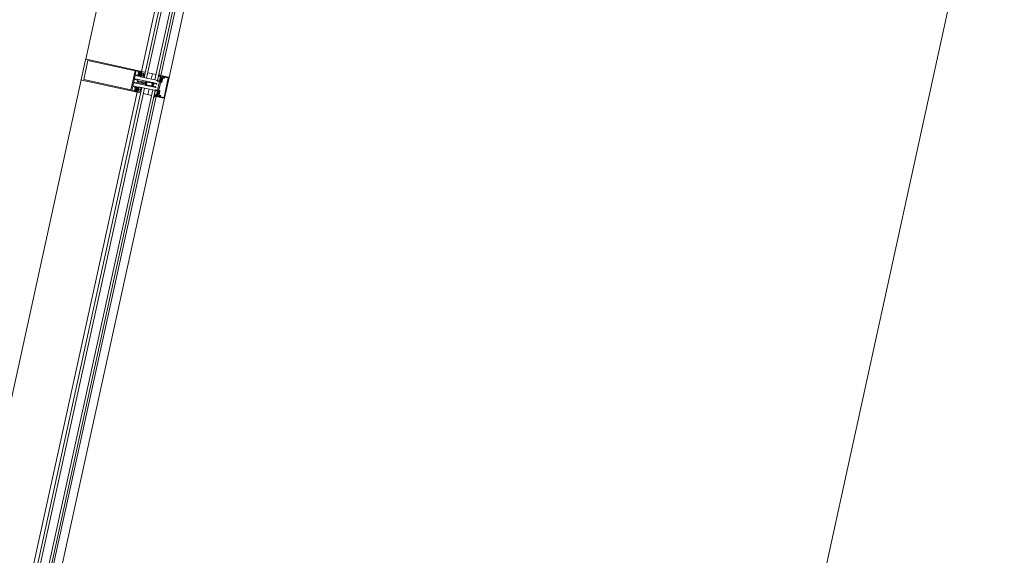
# Model space of a CAD drawing. Header units: metres. Extents: x 233012 to 233264, y 553571 to 554014.
# Tile 164 of 256: x 233198.49 to 233200.8, y 553809.9 to 553811.15. Entities that reach past the tile are written whole.
import ezdxf

# ---------------------------------------------------------------- set-up
doc = ezdxf.new("R2010")
doc.units = ezdxf.units.M
for name, color, linetype, lineweight in [('A-NL$1A_detailuitwerking', 252, 'Continuous', 5), ('A-NL$1B_3D-modellen_algemeen', 252, 'Continuous', 5), ('A-NL23_vloeraanzicht', 252, 'Continuous', 5), ('A-NL30_stijlen_dorpels-pui', 252, 'Continuous', 5), ('A-NL38_vlakvullingen-pui', 252, 'Continuous', 5)]:
    doc.layers.add(name, color=color, linetype=linetype, lineweight=lineweight)

# ---------------------------------------------------------------- blocks, each defined once
blk = doc.blocks.new('NLRS_21_CWP_dubbele beglazing_gen_mie - dubbele beglazing_gen-2812561-01_Situatie')
at = {"layer": 'A-NL38_vlakvullingen-pui'}
for p, q in [((0.588, 0.032), (-0.588, 0.032)), ((-0.588, 0.032), (-0.588, 0.026)), ((-0.588, 0.026), (0.588, 0.026)), ((0.588, 0.026), (0.588, 0.032)), ((0.588, 0.006), (-0.588, 0.006)), ((-0.588, 0.006), (-0.588, 0)), ((-0.588, 0), (0.588, 0)), ((0.588, 0), (0.588, 0.006))]:
    blk.add_line(p, q, dxfattribs=at)
blk = doc.blocks.new('Rectangular Mullion - NLRS_31_CWM_vliesgevelprofiel bxh 50x200_gen_mie-2811811-01_Situatie')
at = {"layer": 'A-NL30_stijlen_dorpels-pui'}
for p, q in [((233199.8898, 553827.935), (233199.6439, 553826.8115)), ((233200.0207, 553827.9063), (233199.7748, 553826.7829)), ((233200.0209, 553827.9063), (233200.0294, 553827.9044)), ((233200.0353, 553827.9031), (233200.0548, 553827.8988)), ((233200.0656, 553827.8965), (233199.8198, 553826.7731)), ((233199.8393, 553826.7688), (233200.0851, 553827.8922)), ((233199.7836, 553826.781), (233199.775, 553826.7828)), ((233199.809, 553826.7754), (233199.7895, 553826.7797))]:
    blk.add_line(p, q, dxfattribs=at)
blk = doc.blocks.new('NLRS_21_CWP_dubbele beglazing_gen_mie - dubbele beglazing_gen-2812452-01_Situatie')
at = {"layer": 'A-NL38_vlakvullingen-pui'}
for p, q in [((0.288, 0.032), (-0.288, 0.032)), ((-0.288, 0.032), (-0.288, 0.026)), ((-0.288, 0.026), (0.288, 0.026)), ((0.288, 0.026), (0.288, 0.032)), ((0.288, 0.006), (-0.288, 0.006)), ((-0.288, 0.006), (-0.288, 0)), ((-0.288, 0), (0.288, 0)), ((0.288, 0), (0.288, 0.006))]:
    blk.add_line(p, q, dxfattribs=at)
blk = doc.blocks.new('Rectangular Mullion - NLRS_31_CWM_vliesgevelprofiel bxh 50x200_gen_mie-V60-01_Situatie')
at = {"layer": 'A-NL30_stijlen_dorpels-pui'}
for p, q in [((233203.3837, 553832.6982), (233203.2662, 553832.1609)), ((233203.5146, 553832.6695), (233203.3971, 553832.1322)), ((233203.5596, 553832.6597), (233203.442, 553832.1224)), ((233203.5148, 553832.6695), (233203.5234, 553832.6676)), ((233203.5293, 553832.6663), (233203.5488, 553832.662)), ((233203.4615, 553832.1181), (233203.5791, 553832.6554)), ((233203.4059, 553832.1303), (233203.3973, 553832.1322)), ((233203.4313, 553832.1247), (233203.4117, 553832.129))]:
    blk.add_line(p, q, dxfattribs=at)
blk = doc.blocks.new('Rectangular Mullion - vliesgevelprofiel_gen_bxh200x50-V52-01_Situatie')
at = {"layer": 'A-NL30_stijlen_dorpels-pui'}
blk.add_hatch(color=256, dxfattribs=at).paths.add_polyline_path([(-0.025, 0.0408), (-0.0235, 0.0538), (-0.025, 0.1735)])
at = {"layer": 'A-NL$1A_detailuitwerking'}
for p, q in [((-0.025, 0.1735), (-0.025, 0.0408)), ((0.0235, 0.175), (-0.0235, 0.175)), ((-0.0229, 0.0561), (-0.0229, 0.1692)), ((-0.0229, 0.1692), (0.0229, 0.1692)), ((0.0229, 0.1692), (0.0229, 0.0561)), ((0.025, 0.0408), (0.025, 0.1735)), ((-0.0235, 0.0481), (-0.0235, 0.0538)), ((-0.0235, 0.0538), (-0.0141, 0.0538)), ((-0.0217, 0.0481), (-0.0235, 0.0481)), ((0.0229, 0.0561), (-0.0229, 0.0561)), ((-0.0229, 0.0469), (-0.0217, 0.0481)), ((-0.0212, 0.0472), (-0.0222, 0.0461)), ((-0.0171, 0.0475), (-0.0205, 0.0475)), ((-0.0154, 0.0461), (-0.0164, 0.0472)), ((-0.0141, 0.0481), (-0.0159, 0.0481)), ((-0.0159, 0.0481), (-0.0147, 0.0469)), ((-0.0141, 0.0538), (-0.0141, 0.0481)), ((-0.0126, 0.0413), (-0.0126, 0.0533)), ((-0.0121, 0.0538), (-0.0065, 0.0538)), ((-0.005, 0.0523), (-0.005, 0.0253)), ((-0.0032, 0.0459), (-0.0032, 0.0533)), ((-0.0027, 0.0538), (0.0027, 0.0538)), ((0.0032, 0.0533), (0.0032, 0.0459)), ((0.005, 0.0253), (0.005, 0.0523)), ((0.0065, 0.0538), (0.0121, 0.0538)), ((0.0126, 0.0533), (0.0126, 0.0413)), ((0.0141, 0.0481), (0.0141, 0.0538)), ((0.0141, 0.0538), (0.0235, 0.0538)), ((0.0159, 0.0481), (0.0141, 0.0481)), ((0.0147, 0.0469), (0.0159, 0.0481)), ((0.0164, 0.0472), (0.0154, 0.0461)), ((0.0205, 0.0475), (0.0171, 0.0475)), ((0.0222, 0.0461), (0.0212, 0.0472)), ((0.0235, 0.0481), (0.0217, 0.0481)), ((0.0217, 0.0481), (0.0229, 0.0469)), ((0.0235, 0.0538), (0.0235, 0.0481)), ((-0.025, 0.0408), (-0.0231, 0.0408)), ((-0.0236, 0.0408), (-0.025, 0.0408)), ((-0.025, 0.0408), (-0.025, 0.0329)), ((-0.025, 0.0329), (-0.0245, 0.032)), ((-0.0245, 0.032), (-0.0197, 0.032)), ((-0.0229, 0.0401), (-0.0236, 0.0408)), ((-0.0235, 0.0422), (-0.0235, 0.0449)), ((-0.0235, 0.0449), (-0.0141, 0.0449)), ((-0.0217, 0.0422), (-0.0235, 0.0422)), ((-0.0231, 0.0408), (-0.0217, 0.0422)), ((-0.0219, 0.0408), (-0.023, 0.0408)), ((-0.0216, 0.0401), (-0.0229, 0.0401)), ((-0.0228, 0.0402), (-0.0214, 0.0401)), ((-0.0218, 0.0445), (-0.0226, 0.0435)), ((-0.0216, 0.0384), (-0.016, 0.0384)), ((-0.0216, 0.0349), (-0.0216, 0.0384)), ((-0.016, 0.0349), (-0.0216, 0.0349)), ((-0.0212, 0.0417), (-0.0212, 0.0429)), ((-0.0207, 0.0434), (-0.0197, 0.0434)), ((-0.0198, 0.0412), (-0.0207, 0.0412)), ((-0.0176, 0.044), (-0.02, 0.044)), ((-0.0192, 0.0427), (-0.0198, 0.0412)), ((-0.0197, 0.032), (-0.0189, 0.0334)), ((-0.0178, 0.0412), (-0.0184, 0.0427)), ((-0.0179, 0.0434), (-0.0169, 0.0434)), ((-0.0169, 0.0412), (-0.0178, 0.0412)), ((-0.0157, 0.0331), (-0.017, 0.0336)), ((-0.0167, 0.0343), (-0.0143, 0.0332)), ((-0.0164, 0.0429), (-0.0164, 0.0417)), ((-0.0161, 0.0402), (-0.0147, 0.0402)), ((-0.016, 0.0384), (-0.016, 0.0349)), ((-0.0141, 0.0422), (-0.0159, 0.0422)), ((-0.0159, 0.0422), (-0.0145, 0.0408)), ((-0.015, 0.0435), (-0.0158, 0.0445)), ((-0.0146, 0.0389), (-0.0158, 0.0401)), ((-0.0126, 0.0408), (-0.0157, 0.0408)), ((-0.0135, 0.0329), (-0.0157, 0.0331)), ((-0.0145, 0.0408), (-0.0131, 0.0408)), ((-0.0143, 0.0332), (-0.0126, 0.0332)), ((-0.0141, 0.0449), (-0.0141, 0.0422)), ((-0.0137, 0.032), (-0.0129, 0.032)), ((-0.0126, 0.0332), (-0.0126, 0.0408)), ((-0.0034, 0.0248), (-0.005, 0.0248)), ((-0.005, 0.0248), (-0.005, 0.0107)), ((-0.0045, 0.0248), (-0.0035, 0.0248)), ((-0.003, 0.0233), (-0.0017, 0.0233)), ((0.0027, 0.0454), (-0.0027, 0.0454)), ((-0.0025, 0.0267), (-0.002, 0.0283)), ((-0.0025, 0.0258), (-0.0025, 0.0267)), ((-0.002, 0.0406), (-0.0009, 0.0426)), ((-0.002, 0.0283), (-0.002, 0.0406)), ((-0.0009, 0.0363), (-0.0019, 0.0346)), ((-0.0017, 0.0233), (-0.0005, 0.024)), ((-0.0013, 0.0338), (-0.0004, 0.0354)), ((0.0004, 0.0353), (0.0013, 0.0338)), ((0.0005, 0.024), (0.0017, 0.0233)), ((0.0009, 0.0426), (0.002, 0.0406)), ((0.0019, 0.0346), (0.0009, 0.0363)), ((0.0017, 0.0233), (0.003, 0.0233)), ((0.002, 0.0406), (0.002, 0.0283)), ((0.002, 0.0283), (0.0025, 0.0267)), ((0.0025, 0.0267), (0.0025, 0.0258)), ((0.005, 0.0248), (0.0034, 0.0248)), ((0.0035, 0.0248), (0.0045, 0.0248)), ((0.005, 0.0107), (0.005, 0.0248)), ((0.0157, 0.0408), (0.0126, 0.0408)), ((0.0126, 0.0408), (0.0126, 0.0332)), ((0.0126, 0.0332), (0.0143, 0.0332)), ((0.0129, 0.032), (0.0137, 0.032)), ((0.0131, 0.0408), (0.0145, 0.0408)), ((0.0157, 0.0331), (0.0135, 0.0329)), ((0.0141, 0.0422), (0.0141, 0.0449)), ((0.0141, 0.0449), (0.0235, 0.0449)), ((0.0159, 0.0422), (0.0141, 0.0422)), ((0.0143, 0.0332), (0.0167, 0.0343)), ((0.0145, 0.0408), (0.0159, 0.0422)), ((0.0158, 0.0401), (0.0146, 0.0389)), ((0.0147, 0.0402), (0.0161, 0.0402)), ((0.0158, 0.0445), (0.015, 0.0435)), ((0.017, 0.0336), (0.0157, 0.0331)), ((0.016, 0.0349), (0.016, 0.0384)), ((0.016, 0.0384), (0.0216, 0.0384)), ((0.0216, 0.0349), (0.016, 0.0349)), ((0.0164, 0.0417), (0.0164, 0.0429)), ((0.0169, 0.0434), (0.0179, 0.0434)), ((0.0178, 0.0412), (0.0169, 0.0412)), ((0.02, 0.044), (0.0176, 0.044)), ((0.0184, 0.0427), (0.0178, 0.0412)), ((0.0189, 0.0334), (0.0197, 0.032)), ((0.0198, 0.0412), (0.0192, 0.0427)), ((0.0197, 0.0434), (0.0207, 0.0434)), ((0.0197, 0.032), (0.0245, 0.032)), ((0.0207, 0.0412), (0.0198, 0.0412)), ((0.0212, 0.0429), (0.0212, 0.0417)), ((0.0214, 0.0401), (0.0228, 0.0402)), ((0.0229, 0.0401), (0.0216, 0.0401)), ((0.0216, 0.0384), (0.0216, 0.0349)), ((0.0235, 0.0422), (0.0217, 0.0422)), ((0.0217, 0.0422), (0.0231, 0.0408)), ((0.0226, 0.0435), (0.0218, 0.0445)), ((0.023, 0.0408), (0.0219, 0.0408)), ((0.0236, 0.0408), (0.0229, 0.0401)), ((0.0231, 0.0408), (0.025, 0.0408)), ((0.0235, 0.0449), (0.0235, 0.0422)), ((0.025, 0.0408), (0.0236, 0.0408)), ((0.0245, 0.032), (0.025, 0.0329)), ((0.025, 0.0329), (0.025, 0.0408)), ((-0.0217, 0), (-0.0227, -0.0018)), ((-0.0105, 0), (-0.0217, 0)), ((-0.0099, -0.0011), (-0.0105, 0)), ((-0.0037, 0.0075), (-0.005, 0.0069)), ((-0.005, 0.0069), (-0.005, 0.0011)), ((-0.0048, 0.0098), (-0.0037, 0.0075)), ((-0.0037, 0.0011), (-0.0037, 0.0047)), ((-0.0027, 0.0011), (-0.0037, 0.0011)), ((-0.0035, 0.0119), (-0.0035, 0.0228)), ((-0.0026, 0.0119), (-0.0035, 0.0119)), ((-0.0034, 0.0055), (-0.0007, 0.0082)), ((-0.0026, 0.0096), (-0.0026, 0.0119)), ((-0.0011, 0.0099), (-0.0017, 0.0092)), ((0.0007, 0.0082), (0.0034, 0.0055)), ((0.0017, 0.0092), (0.0011, 0.0099)), ((0.0035, 0.0119), (0.0026, 0.0119)), ((0.0026, 0.0119), (0.0026, 0.0096)), ((0.0037, 0.0011), (0.0027, 0.0011)), ((0.0035, 0.0228), (0.0035, 0.0119)), ((0.0037, 0.0075), (0.0048, 0.0098)), ((0.005, 0.0069), (0.0037, 0.0075)), ((0.0037, 0.0047), (0.0037, 0.0011)), ((0.005, 0.0011), (0.005, 0.0069)), ((0.0105, 0), (0.0099, -0.0011)), ((0.0217, 0), (0.0105, 0)), ((0.0227, -0.0018), (0.0217, 0)), ((-0.0239, -0.005), (-0.025, -0.005)), ((-0.025, -0.005), (-0.025, -0.0235)), ((-0.0249, -0.0027), (-0.0248, -0.0045)), ((-0.0248, -0.0045), (-0.0193, -0.0045)), ((-0.0227, -0.0086), (-0.0239, -0.005)), ((-0.0237, -0.0122), (-0.0234, -0.0111)), ((-0.0237, -0.0235), (-0.0237, -0.0122)), ((-0.0203, -0.005), (-0.0235, -0.005)), ((-0.0235, -0.005), (-0.0225, -0.0088)), ((-0.0207, -0.008), (-0.0207, -0.0064)), ((-0.0207, -0.0064), (-0.0195, -0.0064)), ((-0.0205, -0.0144), (-0.0205, -0.0115)), ((-0.0195, -0.0055), (-0.0203, -0.005)), ((-0.02, -0.011), (-0.0108, -0.011)), ((-0.0194, -0.0062), (-0.0199, -0.0068)), ((-0.0199, -0.0068), (-0.0194, -0.0076)), ((-0.0113, -0.009), (-0.0197, -0.009)), ((-0.0195, -0.0064), (-0.0195, -0.0055)), ((-0.0185, -0.0064), (-0.0185, -0.0048)), ((-0.0185, -0.0048), (-0.0172, -0.0048)), ((-0.0163, -0.0064), (-0.0185, -0.0064)), ((-0.018, -0.0071), (-0.0142, -0.0071)), ((-0.0172, -0.0048), (-0.0163, -0.0064)), ((-0.0159, -0.0064), (-0.015, -0.0048)), ((-0.0137, -0.0064), (-0.0159, -0.0064)), ((-0.015, -0.0048), (-0.0137, -0.0048)), ((-0.0137, -0.0048), (-0.0137, -0.0064)), ((-0.0129, -0.0045), (-0.0099, -0.0045)), ((-0.0123, -0.0068), (-0.0128, -0.0062)), ((-0.0128, -0.0076), (-0.0123, -0.0068)), ((-0.0117, -0.005), (-0.0125, -0.0055)), ((-0.0125, -0.0055), (-0.0125, -0.0064)), ((-0.0125, -0.0064), (-0.0113, -0.0064)), ((0, -0.005), (-0.0117, -0.005)), ((-0.0113, -0.0064), (-0.0113, -0.009)), ((-0.0099, -0.0045), (-0.0099, -0.0011)), ((-0.0098, -0.01), (-0.0098, -0.0091)), ((-0.0088, -0.0081), (0, -0.0081)), ((0.0117, -0.005), (0, -0.005)), ((0, -0.0081), (0.0088, -0.0081)), ((0.0098, -0.0091), (0.0098, -0.01)), ((0.0099, -0.0011), (0.0099, -0.0045)), ((0.0099, -0.0045), (0.0129, -0.0045)), ((0.0108, -0.011), (0.02, -0.011)), ((0.0113, -0.009), (0.0113, -0.0064)), ((0.0113, -0.0064), (0.0125, -0.0064)), ((0.0197, -0.009), (0.0113, -0.009)), ((0.0125, -0.0055), (0.0117, -0.005)), ((0.0128, -0.0062), (0.0123, -0.0068)), ((0.0123, -0.0068), (0.0128, -0.0076)), ((0.0125, -0.0064), (0.0125, -0.0055)), ((0.0137, -0.0064), (0.0137, -0.0048)), ((0.0137, -0.0048), (0.015, -0.0048)), ((0.0159, -0.0064), (0.0137, -0.0064)), ((0.0142, -0.0071), (0.018, -0.0071)), ((0.015, -0.0048), (0.0159, -0.0064)), ((0.0163, -0.0064), (0.0172, -0.0048)), ((0.0185, -0.0064), (0.0163, -0.0064)), ((0.0172, -0.0048), (0.0185, -0.0048)), ((0.0185, -0.0048), (0.0185, -0.0064)), ((0.0193, -0.0045), (0.0248, -0.0045)), ((0.0199, -0.0068), (0.0194, -0.0062)), ((0.0194, -0.0076), (0.0199, -0.0068)), ((0.0203, -0.005), (0.0195, -0.0055)), ((0.0195, -0.0055), (0.0195, -0.0064)), ((0.0195, -0.0064), (0.0207, -0.0064)), ((0.0235, -0.005), (0.0203, -0.005)), ((0.0205, -0.0115), (0.0205, -0.0144)), ((0.0207, -0.0064), (0.0207, -0.008)), ((0.0225, -0.0088), (0.0235, -0.005)), ((0.0239, -0.005), (0.0227, -0.0086)), ((0.0234, -0.0111), (0.0237, -0.0122)), ((0.0237, -0.0122), (0.0237, -0.0235)), ((0.025, -0.005), (0.0239, -0.005)), ((0.0248, -0.0045), (0.0249, -0.0027)), ((0.025, -0.0235), (0.025, -0.005)), ((0.0237, -0.0235), (-0.0237, -0.0235)), ((-0.0235, -0.025), (0.0235, -0.025))]:
    blk.add_line(p, q, dxfattribs=at)
for centre, radius, start, end in [((0.0479, 0.0302), 0.0494, 175.7977, 184.735), ((-0.0479, 0.0302), 0.0494, 355.265, 4.2023), ((-0.0479, 0.0302), 0.05, 1.4173, 5.0304), ((-0.0405, -0.0208), 0.02, 18.18, 31.3119)]:
    blk.add_arc(centre, radius, start, end, dxfattribs=at)
for centre, major_axis, start_param, end_param in [((-0.0235, 0.1735), (0, 0.0015), 0, 1.570797), ((0.0235, 0.1735), (-0.00134, 0.00068), 3.610616, 5.181413), ((-0.0226, 0.0465), (0.00015, 0.000477), 1.089743, 4.231336), ((-0.0205, 0.0465), (-0.000747, 0.000665), 5.439233, 6.224631), ((-0.0171, 0.0465), (0.000949, 0.000316), 0.463648, 1.249046), ((-0.015, 0.0465), (0.000009, 0.0005), 2.374704, 5.516297), ((-0.0121, 0.0533), (0.000438, 0.000241), 1.068763, 2.639559), ((-0.0065, 0.0523), (0.00106, 0.00106), 5.497787, 7.068583), ((-0.0027, 0.0533), (0.000417, 0.000275), 0.987844, 2.55864), ((0.0027, 0.0533), (0.000479, 0.000145), 5.989184, 7.55998), ((0.0065, 0.0523), (0.00145, 0.00038), 1.314602, 2.885398), ((0.0121, 0.0533), (0.0005, 0.000018), 6.247532, 7.818328), ((0.015, 0.0465), (-0.00008, 0.000494), 0.624523, 3.766116), ((0.0171, 0.0465), (0.000973, 0.00023), 1.338972, 2.124371), ((0.0205, 0.0465), (-0.00099, 0.000139), 4.066141, 4.851539), ((0.0226, 0.0465), (-0.000218, 0.00045), 1.904941, 5.046534), ((-0.0228, 0.0405), (-0.000272, 0.000187), 5.926495, 8.415104), ((-0.0218, 0.0434), (-0.00042, 0.000656), 0.855684, 2.323661), ((-0.019, 0.0419), (-0.0029, 0.00121), 0.143822, 0.749382), ((-0.0212, 0.044), (0.00074, 0.000305), 0.481671, 2.052467), ((-0.0187, 0.0434), (-0.00275, 0.00338), 1.737235, 3.180711), ((-0.0188, 0.0437), (0.00421, 0.00128), 3.790712, 5.063531), ((-0.0207, 0.0429), (0.000191, 0.000462), 0.392699, 1.963495), ((-0.0207, 0.0417), (0, 0.0005), 1.570796, 3.141593), ((-0.0198, 0.0449), (0.000871, 0.000312), 3.119136, 4.159926), ((-0.0197, 0.0429), (0.00029, 0.000418), 4.931333, 6.889198), ((-0.0137, 0.0427), (-0.0037, 0.01), 2.275457, 2.785703), ((-0.0179, 0.0429), (0, 0.000509), 0, 1.957866), ((-0.0178, 0.0449), (0.000078, 0.000922), 3.434707, 4.475497), ((-0.0168, 0.034), (0.000208, 0.000281), 0.218792, 3.289317), ((-0.0164, 0.044), (-0.000794, 0.000098), 3.979138, 5.533029), ((-0.0169, 0.0429), (0.000178, 0.000467), 5.07571, 6.646506), ((-0.0169, 0.0417), (0.000224, 0.000447), 3.60524, 5.176037), ((-0.0186, 0.0419), (-0.00309, 0.00055), 2.965091, 3.571207), ((-0.0158, 0.0434), (-0.000096, 0.000774), 3.265663, 4.733634), ((-0.0147, 0.0395), (0.000532, 0.000373), 4.187828, 7.242969), ((-0.0134, 0.0323), (0.000476, 0.000365), 5.105496, 7.288456), ((-0.0131, 0.0413), (0.000491, 0.000095), 4.522136, 6.092932), ((-0.0045, 0.0253), (-0.000073, 0.000495), 1.425068, 2.995864), ((-0.0035, 0.0258), (-0.000759, 0.000651), 2.27987, 3.850666), ((-0.003, 0.0228), (0.000094, 0.000491), 0.190253, 1.761049), ((-0.0034, 0.0263), (0.00085, 0.00123), 3.746317, 5.392409), ((-0.0027, 0.0459), (-0.000101, 0.00049), 1.36835, 2.939147), ((0.0479, 0.0302), (0.0263, 0.0425), 2.037369, 2.10043), ((0, 0.0261), (-0.000916, 0.000916), 0.784951, 2.35613), ((0, 0.0421), (-0.001, 0.00003), 3.695167, 5.789562), ((0, 0.0358), (-0.000551, 0.000835), 4.652438, 6.72012), ((0, 0.0231), (0.00026, 0.000968), 6.024039, 7.050589), ((0, 0.0351), (0.000492, 0.000091), 0.340637, 2.397257), ((0, 0.0261), (0.000916, 0.000916), 3.926865, 5.498043), ((0.0034, 0.0263), (0.00106, 0.00106), 2.280898, 3.926991), ((0.0035, 0.0258), (0.000894, 0.000447), 2.677945, 4.248741), ((0.0027, 0.0459), (0.000069, 0.000495), 3.280743, 4.851539), ((0.003, 0.0228), (0.000094, 0.000491), 4.902642, 6.473438), ((0.0045, 0.0253), (0.000491, 0.000095), 4.522136, 6.092932), ((0.0131, 0.0413), (0.000045, 0.000498), 1.660723, 3.231519), ((0.0134, 0.0323), (-0.000526, 0.000289), 5.127272, 7.310232), ((0.0137, 0.0427), (0.00589, 0.00893), 3.724545, 4.234792), ((0.0147, 0.0395), (0.000479, 0.000439), 0.828624, 3.883765), ((0.0158, 0.0434), (-0.000361, 0.000691), 0.944564, 2.412535), ((0.0186, 0.0419), (-0.00309, 0.00057), 6.211958, 6.818073), ((0.0164, 0.044), (-0.0008, 0.000022), 4.041581, 5.595472), ((0.0187, 0.0434), (0.00408, 0.00154), 3.629782, 5.073258), ((0.0188, 0.0437), (-0.00406, 0.00169), 1.318109, 2.590928), ((0.0169, 0.0429), (-0.000077, 0.000494), 6.128334, 7.69913), ((0.0169, 0.0417), (0.000224, 0.000447), 2.034444, 3.60524), ((0.0168, 0.034), (0.000051, 0.000346), 3.778279, 6.848805), ((0.0178, 0.0449), (0.000925, 0.000023), 3.437778, 4.478568), ((0.0179, 0.0429), (0.000463, 0.00021), 5.470133, 7.427998), ((0.0197, 0.0429), (0.000384, 0.000334), 0.854261, 2.812127), ((0.0198, 0.0449), (-0.000787, 0.000486), 2.332935, 3.373724), ((0.0212, 0.044), (-0.000777, 0.000191), 4.080745, 5.651541), ((0.0207, 0.0429), (-0.000236, 0.000441), 4.220992, 5.791788), ((0.0207, 0.0417), (-0.000199, 0.000459), 2.73277, 4.303566), ((0.019, 0.0419), (-0.00313, 0.00029), 2.882626, 3.488186), ((0.0218, 0.0434), (-0.000764, 0.000153), 2.016696, 3.484673), ((0.0228, 0.0405), (0.000011, 0.00033), 3.214304, 5.702913), ((-0.003, 0.0107), (-0.00168, 0.00109), 0.576286, 1.012179), ((-0.004, 0.0011), (-0.000851, 0.000526), 0.553574, 2.300346), ((-0.0037, 0.0011), (-0.000689, 0.000725), 2.206027, 3.952898), ((-0.0027, 0.0047), (0.000973, 0.00023), 2.124361, 2.909769), ((-0.0021, 0.0096), (-0.000133, 0.000482), 1.269335, 3.656781), ((0, 0.0089), (-0.00064, 0.00136), 5.844841, 6.63087), ((0, 0.0075), (-0.000995, 0.000098), 4.810157, 5.59648), ((0, 0.0089), (0.00106, 0.00106), 0, 0.786029), ((0, 0.0075), (-0.0009, 0.000435), 4.377786, 5.16411), ((0.0021, 0.0096), (0.000017, 0.0005), 2.390403, 4.777849), ((0.0037, 0.0011), (0.000954, 0.000301), 2.836182, 4.583053), ((0.0027, 0.0047), (-0.000433, 0.000901), 4.264357, 5.049764), ((0.004, 0.0011), (-0.000238, 0.000971), 2.725757, 4.472529), ((0.003, 0.0107), (0.00136, 0.00146), 5.026291, 5.462185), ((-0.0275, -0.0005), (-0.000179, 0.000356), 5.816041, 8.699377), ((-0.0289, -0.0059), (0.0019, 0.00472), 5.774591, 6.407606), ((-0.0279, -0.0064), (-0.0034, 0.00526), 4.937872, 5.648125), ((-0.0232, -0.0016), (-0.00002, 0.0005), 2.315222, 4.147817), ((-0.0213, -0.0106), (-0.00021, 0.00212), 0.853429, 1.671043), ((-0.0229, -0.0101), (-0.000186, 0.000572), 6.098445, 8.08587), ((-0.0234, -0.0088), (0.000392, 0.00058), 4.259893, 5.620941), ((-0.0231, -0.0089), (-0.000567, 0.000163), 2.039914, 3.694817), ((-0.021, -0.0144), (0.000426, 0.000262), 2.907544, 5.731836), ((-0.0197, -0.008), (-0.000984, 0.000175), 0.176495, 1.747291), ((-0.02, -0.0115), (-0.000109, 0.000487), 6.059964, 7.63516), ((-0.0136, -0.0055), (-0.00565, 0.00119), 0.037592, 0.33537), ((-0.0188, -0.0071), (0.000752, 0.000274), 3.490658, 5.934119), ((-0.0134, -0.0071), (-0.000545, 0.000585), 0.821052, 3.264513), ((-0.0186, -0.0055), (-0.0054, 0.00202), 3.371602, 3.66938), ((-0.0108, -0.01), (0.00099, 0.000135), 4.576916, 6.147712), ((-0.0088, -0.0091), (0.00016, 0.000986), 0.160875, 1.731672), ((0.0088, -0.0091), (0.000994, 0.000098), 6.184488, 7.755284), ((0.0108, -0.01), (0.000828, 0.00056), 2.546448, 4.117244), ((0.0186, -0.0055), (0.00385, 0.0043), 2.132148, 2.429925), ((0.0134, -0.0071), (-0.000725, 0.000338), 1.134464, 3.577925), ((0.0188, -0.0071), (-0.000545, 0.000585), 0.821052, 3.264513), ((0.0136, -0.0055), (-0.00521, 0.00247), 3.45679, 3.754568), ((0.0197, -0.008), (-0.000792, 0.000609), 2.225893, 3.79669), ((0.02, -0.0115), (0.00025, 0.000432), 5.234915, 6.81011), ((0.021, -0.0144), (0.000465, 0.000184), 2.765017, 5.589309), ((0.0405, -0.0208), (0.0079, 0.0184), 1.429922, 1.659117), ((0.0231, -0.0089), (0.000351, 0.000474), 1.933959, 3.588861), ((0.0234, -0.0088), (-0.000694, 0.000089), 6.096728, 7.458055), ((0.0232, -0.0016), (0.000115, 0.000487), 2.326219, 4.158815), ((0.0213, -0.0106), (0.00163, 0.00137), 5.381461, 6.199018), ((0.0229, -0.0101), (-0.000427, 0.000424), 3.377916, 5.36534), ((0.0279, -0.0064), (0.006, 0.00179), 1.341626, 2.05188), ((0.0289, -0.0059), (0.00507, 0.00044), 1.742832, 2.375847), ((0.0275, -0.0005), (-0.000114, 0.000382), 3.109846, 5.993182), ((-0.0235, -0.0235), (-0.0013, 0.00074), 0.515188, 2.085985), ((0.0235, -0.0235), (-0.00046, 0.00143), 2.831899, 4.400972)]:
    blk.add_ellipse(centre, major_axis=major_axis, ratio=1, start_param=start_param, end_param=end_param, dxfattribs=at)
blk = doc.blocks.new('Rectangular Mullion - NLRS_31_CWM_vliesgevelprofiel bxh 50x200_gen_mie-V61-01_Situatie')
at = {"layer": 'A-NL30_stijlen_dorpels-pui'}
for p, q in [((-0.025, 0.025), (0.025, 0.025)), ((-0.025, 0.005), (-0.025, 0.025)), ((0.025, 0.025), (0.025, 0.005)), ((-0.012, 0.005), (-0.025, 0.005)), ((-0.012, -0.041), (-0.012, 0.005)), ((0.025, 0.005), (0.012, 0.005)), ((0.012, 0.005), (0.012, -0.041)), ((-0.025, -0.041), (-0.012, -0.041)), ((0.012, -0.041), (0.025, -0.041))]:
    blk.add_line(p, q, dxfattribs=at)
blk = doc.blocks.new('NLRS_41_GM_WPB_geisoleerde kantplank_gen_mie - d_175-6804788-01_Situatie')
at = {"layer": 'A-NL$1B_3D-modellen_algemeen'}
for p, q in [((3.0325, 0.015), (3.0195, 0.015)), ((3.0695, 0.015), (3.0565, 0.015))]:
    blk.add_line(p, q, dxfattribs=at)

msp = doc.modelspace()

# ---------------------------------------------------------------- linework, layer by layer
at = {"layer": 'A-NL23_vloeraanzicht'}
msp.add_line((233202.9105, 553821.4135), (233198.2044, 553799.9074), dxfattribs=at)

# ---------------------------------------------------------------- block references
at = {"layer": 'A-NL$1B_3D-modellen_algemeen', "rotation": 77.6567290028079}
msp.add_blockref('NLRS_41_GM_WPB_geisoleerde kantplank_gen_mie - d_175-6804788-01_Situatie', (233198.1636, 553808.0242), dxfattribs=at)
at = {"layer": 'A-NL30_stijlen_dorpels-pui'}
for name, p in [('Rectangular Mullion - NLRS_31_CWM_vliesgevelprofiel bxh 50x200_gen_mie-V60-01_Situatie', (-4.6174, -21.1007)), ('Rectangular Mullion - NLRS_31_CWM_vliesgevelprofiel bxh 50x200_gen_mie-2811811-01_Situatie', (-1.2517, -16.9236))]:
    msp.add_blockref(name, p, dxfattribs=at)
at = {"layer": 'A-NL30_stijlen_dorpels-pui', "rotation": 77.656729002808}
msp.add_blockref('Rectangular Mullion - vliesgevelprofiel_gen_bxh200x50-V52-01_Situatie', (233198.8144, 553810.9983), dxfattribs=at)
at = {"layer": 'A-NL30_stijlen_dorpels-pui', "extrusion": (0, 0, -1), "rotation": 102.343270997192}
msp.add_blockref('Rectangular Mullion - NLRS_31_CWM_vliesgevelprofiel bxh 50x200_gen_mie-V61-01_Situatie', (-233198.8144, 553810.9983), dxfattribs=at)
at = {"layer": 'A-NL38_vlakvullingen-pui', "rotation": 77.656729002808}
for name, p in [('NLRS_21_CWP_dubbele beglazing_gen_mie - dubbele beglazing_gen-2812452-01_Situatie', (233198.8785, 553811.2914)), ('NLRS_21_CWP_dubbele beglazing_gen_mie - dubbele beglazing_gen-2812561-01_Situatie', (233198.6861, 553810.4122))]:
    msp.add_blockref(name, p, dxfattribs=at)

doc.saveas('drawing.dxf')
